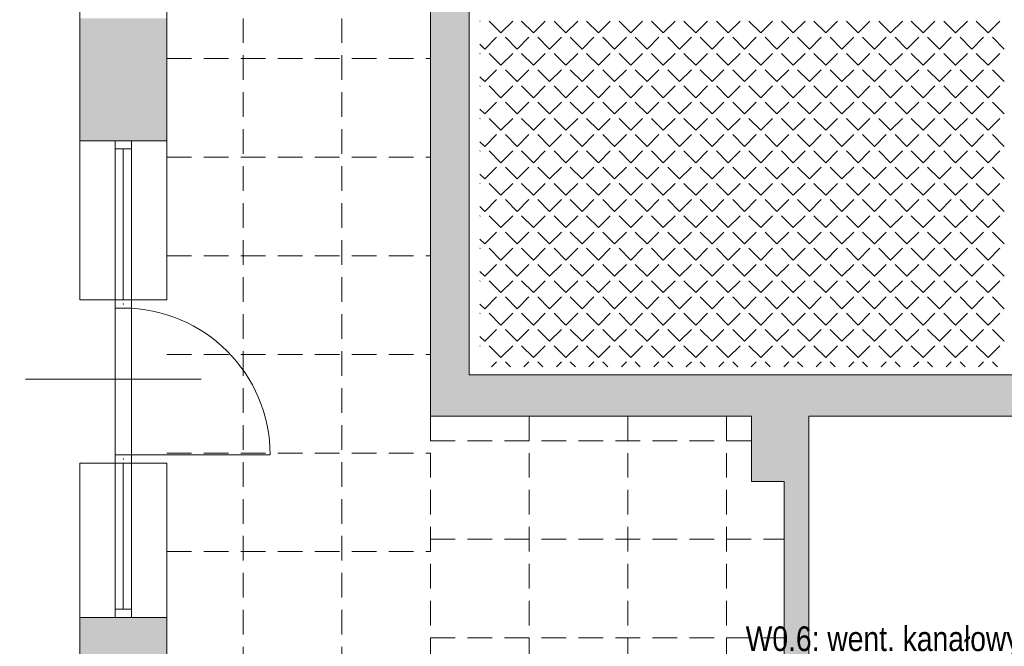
# Model space of a CAD drawing. Header units: millimetres. Extents: x -23540 to 53212, y -37964 to 41185.
# Tile 187 of 203: x 17657 to 18256, y -31245 to -30863. Entities that reach past the tile are written whole.
import ezdxf

# ---------------------------------------------------------------- set-up
doc = ezdxf.new("R2010")
doc.units = ezdxf.units.MM
doc.linetypes.add('DASHEDX2', pattern=[1.5, 1, -0.5])
doc.layers.get('0').update_dxf_attribs({"lineweight": 18})
for name, color, linetype, lineweight in [('mm_went_opis', 7, 'Continuous', 15), ('PG_PRZERYWANE_ŚREDNIE', 1, 'DASHEDX2', 18), ('PG_ŚCIANY_DZIAŁOWE', 3, 'Continuous', 18), ('Przemek_okna', 7, 'Continuous', 18)]:
    doc.layers.add(name, color=color, linetype=linetype, lineweight=lineweight)
doc.styles.get("Standard").update_dxf_attribs({"font": 'arial.ttf'})

msp = doc.modelspace()

# ---------------------------------------------------------------- hatches: boundary and pattern name
at = {"layer": 'PG_ŚCIANY_DZIAŁOWE', "true_color": 0x939598, "transparency": 33554610}
h = msp.add_hatch(color=252, dxfattribs=at)
h.dxf.hatch_style = 1
h.paths.add_polyline_path([(17913.61, -30145.22), (17918.61, -30145.22), (17918.61, -30150.72), (17913.61, -30150.72)])
h.paths.add_polyline_path([(17906.86, -30049.72), (17930.36, -30049.72), (17930.36, -29716.72), (17970.36, -29716.72), (17970.36, -29702.72), (18010.86, -29702.72), (18010.86, -29645.46), (17957.86, -29645.46), (17957.86, -29516.46), (17906.86, -29516.46)])
h.paths.add_polyline_path([(17930.36, -30150.72), (17918.61, -30150.72), (17918.61, -30145.22), (17913.61, -30145.22), (17913.61, -30150.72), (17906.86, -30150.72), (17906.86, -31104.46), (18101.98, -31104.46), (18101.98, -31144.22), (18121.86, -31144.22), (18121.86, -31327.46), (18406.86, -31327.46), (18406.86, -31312.46), (18136.86, -31312.46), (18136.86, -31104.46), (18524.86, -31104.46), (18524.86, -31327.46), (18563.86, -31327.46), (18563.86, -31330.46), (18693.91, -31330.46), (18732.86, -31330.46), (18769.79, -31300.46), (18575.36, -31300.46), (18575.36, -31079.46), (17930.36, -31079.46), (17930.36, -30518.72), (18111.86, -30518.72), (18111.86, -30497.22), (17930.36, -30497.22), (17930.36, -30314.72), (17945.36, -30314.72), (17945.36, -30272.22), (17930.36, -30272.22)])
h = msp.add_hatch(color=252, dxfattribs=at)
h.dxf.hatch_style = 1
h.paths.add_polyline_path([(17746.36, -30862.46), (17693.36, -30862.46), (17693.36, -30936.96), (17746.36, -30936.96)])
h = msp.add_hatch(color=252, dxfattribs=at)
h.dxf.hatch_style = 1
h.paths.add_polyline_path([(17746.36, -31226.96), (17693.36, -31226.96), (17693.36, -31270.46), (17656.86, -31270.46), (17656.86, -31317.46), (17746.36, -31317.46)])

# ---------------------------------------------------------------- linework, layer by layer
at = {"color": 251, "lineweight": 20, "true_color": 0x636466}
for p, q in [((17906.86, -30150.72), (17906.86, -31104.46)), ((17930.36, -31079.46), (17930.36, -30518.72))]:
    msp.add_line(p, q, dxfattribs=at)
at = {"color": 251, "true_color": 0x636466}
for p, q in [((17746.36, -31033.8), (17746.36, -30482.46)), ((17693.36, -31033.8), (17693.36, -30529.46)), ((17746.36, -30936.96), (17693.36, -30936.96)), ((17714.86, -30936.96), (17714.86, -31038.8)), ((17724.86, -30936.96), (17724.86, -31038.94)), ((17724.86, -30941.96), (17714.86, -30941.96)), ((17719.86, -30941.96), (17719.86, -31033.8)), ((17714.86, -31033.8), (17693.36, -31033.8)), ((17714.86, -31033.8), (17724.86, -31033.8)), ((17724.86, -31033.8), (17746.36, -31033.8)), ((17714.86, -31038.8), (17724.86, -31038.8)), ((17714.86, -31038.8), (17714.86, -31128.13)), ((17724.86, -31038.8), (17724.86, -31128.13)), ((17714.86, -31128.13), (17714.86, -31226.96)), ((17714.86, -31128.13), (17724.86, -31128.13)), ((17719.86, -31128.13), (17809.19, -31128.13)), ((17724.86, -31128.13), (17724.86, -31226.96)), ((17693.36, -31270.46), (17693.36, -31133.13)), ((17714.86, -31133.13), (17693.36, -31133.13)), ((17714.86, -31133.13), (17724.86, -31133.13)), ((17719.86, -31133.13), (17719.86, -31221.96)), ((17724.86, -31133.13), (17746.36, -31133.13)), ((17746.36, -31317.46), (17746.36, -31133.13)), ((17724.86, -31221.96), (17714.86, -31221.96)), ((17746.36, -31226.96), (17693.36, -31226.96))]:
    msp.add_line(p, q, dxfattribs=at)
at = {"color": 251, "linetype": 'Continuous', "lineweight": 20, "true_color": 0x636466}
for p, q in [((17936.87, -30864.27), (17937.05, -30864.09)), ((17949.63, -30871.27), (17942.44, -30864.09)), ((17949.63, -30871.27), (17956.81, -30864.09)), ((17969.38, -30871.27), (17962.2, -30864.09)), ((17969.38, -30871.27), (17976.57, -30864.09)), ((17989.14, -30871.27), (17981.95, -30864.09)), ((17989.14, -30871.27), (17996.32, -30864.09)), ((18008.9, -30871.27), (18001.71, -30864.09)), ((18008.9, -30871.27), (18016.08, -30864.09)), ((18028.65, -30871.27), (18021.47, -30864.09)), ((18028.65, -30871.27), (18035.84, -30864.09)), ((18048.41, -30871.27), (18041.22, -30864.09)), ((18048.41, -30871.27), (18055.59, -30864.09)), ((18068.16, -30871.27), (18060.98, -30864.09)), ((18068.16, -30871.27), (18075.35, -30864.09)), ((18087.92, -30871.27), (18080.74, -30864.09)), ((18087.92, -30871.27), (18095.11, -30864.09)), ((18107.68, -30871.27), (18100.49, -30864.09)), ((18107.68, -30871.27), (18114.86, -30864.09)), ((18127.43, -30871.27), (18120.25, -30864.09)), ((18127.43, -30871.27), (18134.62, -30864.09)), ((18147.19, -30871.27), (18140.01, -30864.09)), ((18147.19, -30871.27), (18154.38, -30864.09)), ((18166.95, -30871.27), (18159.76, -30864.09)), ((18166.95, -30871.27), (18174.13, -30864.09)), ((18186.7, -30871.27), (18179.52, -30864.09)), ((18186.7, -30871.27), (18193.89, -30864.09)), ((18206.46, -30871.27), (18199.28, -30864.09)), ((18206.46, -30871.27), (18213.65, -30864.09)), ((18226.22, -30871.27), (18219.03, -30864.09)), ((18226.22, -30871.27), (18233.4, -30864.09)), ((18245.97, -30871.27), (18238.79, -30864.09)), ((18245.97, -30871.27), (18253.16, -30864.09)), ((17939.75, -30881.15), (17936.87, -30878.27)), ((17939.75, -30881.15), (17946.93, -30873.96)), ((17959.5, -30881.15), (17952.32, -30873.96)), ((17959.5, -30881.15), (17966.69, -30873.96)), ((17979.26, -30881.15), (17972.08, -30873.96)), ((17979.26, -30881.15), (17986.44, -30873.96)), ((17999.02, -30881.15), (17991.83, -30873.96)), ((17999.02, -30881.15), (18006.2, -30873.96)), ((18018.77, -30881.15), (18011.59, -30873.96)), ((18018.77, -30881.15), (18025.96, -30873.96)), ((18038.53, -30881.15), (18031.35, -30873.96)), ((18038.53, -30881.15), (18045.71, -30873.96)), ((18058.29, -30881.15), (18051.1, -30873.96)), ((18058.29, -30881.15), (18065.47, -30873.96)), ((18078.04, -30881.15), (18070.86, -30873.96)), ((18078.04, -30881.15), (18085.23, -30873.96)), ((18097.8, -30881.15), (18090.62, -30873.96)), ((18097.8, -30881.15), (18104.98, -30873.96)), ((18117.56, -30881.15), (18110.37, -30873.96)), ((18117.56, -30881.15), (18124.74, -30873.96)), ((18137.31, -30881.15), (18130.13, -30873.96)), ((18137.31, -30881.15), (18144.5, -30873.96)), ((18157.07, -30881.15), (18149.89, -30873.96)), ((18157.07, -30881.15), (18164.25, -30873.96)), ((18176.83, -30881.15), (18169.64, -30873.96)), ((18176.83, -30881.15), (18184.01, -30873.96)), ((18196.58, -30881.15), (18189.4, -30873.96)), ((18196.58, -30881.15), (18203.77, -30873.96)), ((18216.34, -30881.15), (18209.15, -30873.96)), ((18216.34, -30881.15), (18223.52, -30873.96)), ((18236.1, -30881.15), (18228.91, -30873.96)), ((18236.1, -30881.15), (18243.28, -30873.96)), ((18255.85, -30881.15), (18248.67, -30873.96)), ((17936.87, -30884.03), (17937.05, -30883.84)), ((17949.63, -30891.03), (17942.44, -30883.84)), ((17949.63, -30891.03), (17956.81, -30883.84)), ((17969.38, -30891.03), (17962.2, -30883.84)), ((17969.38, -30891.03), (17976.57, -30883.84)), ((17989.14, -30891.03), (17981.95, -30883.84)), ((17989.14, -30891.03), (17996.32, -30883.84)), ((18008.9, -30891.03), (18001.71, -30883.84)), ((18008.9, -30891.03), (18016.08, -30883.84)), ((18028.65, -30891.03), (18021.47, -30883.84)), ((18028.65, -30891.03), (18035.84, -30883.84)), ((18048.41, -30891.03), (18041.22, -30883.84)), ((18048.41, -30891.03), (18055.59, -30883.84)), ((18068.16, -30891.03), (18060.98, -30883.84)), ((18068.16, -30891.03), (18075.35, -30883.84)), ((18087.92, -30891.03), (18080.74, -30883.84)), ((18087.92, -30891.03), (18095.11, -30883.84)), ((18107.68, -30891.03), (18100.49, -30883.84)), ((18107.68, -30891.03), (18114.86, -30883.84)), ((18127.43, -30891.03), (18120.25, -30883.84)), ((18127.43, -30891.03), (18134.62, -30883.84)), ((18147.19, -30891.03), (18140.01, -30883.84)), ((18147.19, -30891.03), (18154.38, -30883.84)), ((18166.95, -30891.03), (18159.76, -30883.84)), ((18166.95, -30891.03), (18174.13, -30883.84)), ((18186.7, -30891.03), (18179.52, -30883.84)), ((18186.7, -30891.03), (18193.89, -30883.84)), ((18206.46, -30891.03), (18199.28, -30883.84)), ((18206.46, -30891.03), (18213.65, -30883.84)), ((18226.22, -30891.03), (18219.03, -30883.84)), ((18226.22, -30891.03), (18233.4, -30883.84)), ((18245.97, -30891.03), (18238.79, -30883.84)), ((18245.97, -30891.03), (18253.16, -30883.84)), ((17939.75, -30900.9), (17946.93, -30893.72)), ((17959.5, -30900.9), (17952.32, -30893.72)), ((17959.5, -30900.9), (17966.69, -30893.72)), ((17979.26, -30900.9), (17972.08, -30893.72)), ((17979.26, -30900.9), (17986.44, -30893.72)), ((17999.02, -30900.9), (17991.83, -30893.72)), ((17999.02, -30900.9), (18006.2, -30893.72)), ((18018.77, -30900.9), (18011.59, -30893.72)), ((18018.77, -30900.9), (18025.96, -30893.72)), ((18038.53, -30900.9), (18031.35, -30893.72)), ((18038.53, -30900.9), (18045.71, -30893.72)), ((18058.29, -30900.9), (18051.1, -30893.72)), ((18058.29, -30900.9), (18065.47, -30893.72)), ((18078.04, -30900.9), (18070.86, -30893.72)), ((18078.04, -30900.9), (18085.23, -30893.72)), ((18097.8, -30900.9), (18090.62, -30893.72)), ((18097.8, -30900.9), (18104.98, -30893.72)), ((18117.56, -30900.9), (18110.37, -30893.72)), ((18117.56, -30900.9), (18124.74, -30893.72)), ((18137.31, -30900.9), (18130.13, -30893.72)), ((18137.31, -30900.9), (18144.5, -30893.72)), ((18157.07, -30900.9), (18149.89, -30893.72)), ((18157.07, -30900.9), (18164.25, -30893.72)), ((18176.83, -30900.9), (18169.64, -30893.72)), ((18176.83, -30900.9), (18184.01, -30893.72)), ((18196.58, -30900.9), (18189.4, -30893.72)), ((18196.58, -30900.9), (18203.77, -30893.72)), ((18216.34, -30900.9), (18209.15, -30893.72)), ((18216.34, -30900.9), (18223.52, -30893.72)), ((18236.1, -30900.9), (18228.91, -30893.72)), ((18236.1, -30900.9), (18243.28, -30893.72)), ((18255.85, -30900.9), (18248.67, -30893.72)), ((17939.75, -30900.9), (17936.87, -30898.02)), ((17936.87, -30903.79), (17937.05, -30903.6)), ((17949.63, -30910.78), (17942.44, -30903.6)), ((17949.63, -30910.78), (17956.81, -30903.6)), ((17969.38, -30910.78), (17962.2, -30903.6)), ((17969.38, -30910.78), (17976.57, -30903.6)), ((17989.14, -30910.78), (17981.95, -30903.6)), ((17989.14, -30910.78), (17996.32, -30903.6)), ((18008.9, -30910.78), (18001.71, -30903.6)), ((18008.9, -30910.78), (18016.08, -30903.6)), ((18028.65, -30910.78), (18021.47, -30903.6)), ((18028.65, -30910.78), (18035.84, -30903.6)), ((18048.41, -30910.78), (18041.22, -30903.6)), ((18048.41, -30910.78), (18055.59, -30903.6)), ((18068.16, -30910.78), (18060.98, -30903.6)), ((18068.16, -30910.78), (18075.35, -30903.6)), ((18087.92, -30910.78), (18080.74, -30903.6)), ((18087.92, -30910.78), (18095.11, -30903.6)), ((18107.68, -30910.78), (18100.49, -30903.6)), ((18107.68, -30910.78), (18114.86, -30903.6)), ((18127.43, -30910.78), (18120.25, -30903.6)), ((18127.43, -30910.78), (18134.62, -30903.6)), ((18147.19, -30910.78), (18140.01, -30903.6)), ((18147.19, -30910.78), (18154.38, -30903.6)), ((18166.95, -30910.78), (18159.76, -30903.6)), ((18166.95, -30910.78), (18174.13, -30903.6)), ((18186.7, -30910.78), (18179.52, -30903.6)), ((18186.7, -30910.78), (18193.89, -30903.6)), ((18206.46, -30910.78), (18199.28, -30903.6)), ((18206.46, -30910.78), (18213.65, -30903.6)), ((18226.22, -30910.78), (18219.03, -30903.6)), ((18226.22, -30910.78), (18233.4, -30903.6)), ((18245.97, -30910.78), (18238.79, -30903.6)), ((18245.97, -30910.78), (18253.16, -30903.6)), ((17939.75, -30920.66), (17946.93, -30913.48)), ((17959.5, -30920.66), (17952.32, -30913.48)), ((17959.5, -30920.66), (17966.69, -30913.48)), ((17979.26, -30920.66), (17972.08, -30913.48)), ((17979.26, -30920.66), (17986.44, -30913.48)), ((17999.02, -30920.66), (17991.83, -30913.48)), ((17999.02, -30920.66), (18006.2, -30913.48)), ((18018.77, -30920.66), (18011.59, -30913.48)), ((18018.77, -30920.66), (18025.96, -30913.48)), ((18038.53, -30920.66), (18031.35, -30913.48)), ((18038.53, -30920.66), (18045.71, -30913.48)), ((18058.29, -30920.66), (18051.1, -30913.48)), ((18058.29, -30920.66), (18065.47, -30913.48)), ((18078.04, -30920.66), (18070.86, -30913.48)), ((18078.04, -30920.66), (18085.23, -30913.48)), ((18097.8, -30920.66), (18090.62, -30913.48)), ((18097.8, -30920.66), (18104.98, -30913.48)), ((18117.56, -30920.66), (18110.37, -30913.48)), ((18117.56, -30920.66), (18124.74, -30913.48)), ((18137.31, -30920.66), (18130.13, -30913.48)), ((18137.31, -30920.66), (18144.5, -30913.48)), ((18157.07, -30920.66), (18149.89, -30913.48)), ((18157.07, -30920.66), (18164.25, -30913.48)), ((18176.83, -30920.66), (18169.64, -30913.48)), ((18176.83, -30920.66), (18184.01, -30913.48)), ((18196.58, -30920.66), (18189.4, -30913.48)), ((18196.58, -30920.66), (18203.77, -30913.48)), ((18216.34, -30920.66), (18209.15, -30913.48)), ((18216.34, -30920.66), (18223.52, -30913.48)), ((18236.1, -30920.66), (18228.91, -30913.48)), ((18236.1, -30920.66), (18243.28, -30913.48)), ((18255.85, -30920.66), (18248.67, -30913.48)), ((17939.75, -30920.66), (17936.87, -30917.78)), ((17936.87, -30923.54), (17937.05, -30923.36)), ((17949.63, -30930.54), (17942.44, -30923.36)), ((17949.63, -30930.54), (17956.81, -30923.36)), ((17969.38, -30930.54), (17962.2, -30923.36)), ((17969.38, -30930.54), (17976.57, -30923.36)), ((17989.14, -30930.54), (17981.95, -30923.36)), ((17989.14, -30930.54), (17996.32, -30923.36)), ((18008.9, -30930.54), (18001.71, -30923.36)), ((18008.9, -30930.54), (18016.08, -30923.36)), ((18028.65, -30930.54), (18021.47, -30923.36)), ((18028.65, -30930.54), (18035.84, -30923.36)), ((18048.41, -30930.54), (18041.22, -30923.36)), ((18048.41, -30930.54), (18055.59, -30923.36)), ((18068.16, -30930.54), (18060.98, -30923.36)), ((18068.16, -30930.54), (18075.35, -30923.36)), ((18087.92, -30930.54), (18080.74, -30923.36)), ((18087.92, -30930.54), (18095.11, -30923.36)), ((18107.68, -30930.54), (18100.49, -30923.36)), ((18107.68, -30930.54), (18114.86, -30923.36)), ((18127.43, -30930.54), (18120.25, -30923.36)), ((18127.43, -30930.54), (18134.62, -30923.36)), ((18147.19, -30930.54), (18140.01, -30923.36)), ((18147.19, -30930.54), (18154.38, -30923.36)), ((18166.95, -30930.54), (18159.76, -30923.36)), ((18166.95, -30930.54), (18174.13, -30923.36)), ((18186.7, -30930.54), (18179.52, -30923.36)), ((18186.7, -30930.54), (18193.89, -30923.36)), ((18206.46, -30930.54), (18199.28, -30923.36)), ((18206.46, -30930.54), (18213.65, -30923.36)), ((18226.22, -30930.54), (18219.03, -30923.36)), ((18226.22, -30930.54), (18233.4, -30923.36)), ((18245.97, -30930.54), (18238.79, -30923.36)), ((18245.97, -30930.54), (18253.16, -30923.36)), ((17939.75, -30940.42), (17936.87, -30937.54)), ((17939.75, -30940.42), (17946.93, -30933.23)), ((17959.5, -30940.42), (17952.32, -30933.23)), ((17959.5, -30940.42), (17966.69, -30933.23)), ((17979.26, -30940.42), (17972.08, -30933.23)), ((17979.26, -30940.42), (17986.44, -30933.23)), ((17999.02, -30940.42), (17991.83, -30933.23)), ((17999.02, -30940.42), (18006.2, -30933.23)), ((18018.77, -30940.42), (18011.59, -30933.23)), ((18018.77, -30940.42), (18025.96, -30933.23)), ((18038.53, -30940.42), (18031.35, -30933.23)), ((18038.53, -30940.42), (18045.71, -30933.23)), ((18058.29, -30940.42), (18051.1, -30933.23)), ((18058.29, -30940.42), (18065.47, -30933.23)), ((18078.04, -30940.42), (18070.86, -30933.23)), ((18078.04, -30940.42), (18085.23, -30933.23)), ((18097.8, -30940.42), (18090.62, -30933.23)), ((18097.8, -30940.42), (18104.98, -30933.23)), ((18117.56, -30940.42), (18110.37, -30933.23)), ((18117.56, -30940.42), (18124.74, -30933.23)), ((18137.31, -30940.42), (18130.13, -30933.23)), ((18137.31, -30940.42), (18144.5, -30933.23)), ((18157.07, -30940.42), (18149.89, -30933.23)), ((18157.07, -30940.42), (18164.25, -30933.23)), ((18176.83, -30940.42), (18169.64, -30933.23)), ((18176.83, -30940.42), (18184.01, -30933.23)), ((18196.58, -30940.42), (18189.4, -30933.23)), ((18196.58, -30940.42), (18203.77, -30933.23)), ((18216.34, -30940.42), (18209.15, -30933.23)), ((18216.34, -30940.42), (18223.52, -30933.23)), ((18236.1, -30940.42), (18228.91, -30933.23)), ((18236.1, -30940.42), (18243.28, -30933.23)), ((18255.85, -30940.42), (18248.67, -30933.23)), ((17936.87, -30943.3), (17937.05, -30943.11)), ((17949.63, -30950.3), (17942.44, -30943.11)), ((17949.63, -30950.3), (17956.81, -30943.11)), ((17969.38, -30950.3), (17962.2, -30943.11)), ((17969.38, -30950.3), (17976.57, -30943.11)), ((17989.14, -30950.3), (17981.95, -30943.11)), ((17989.14, -30950.3), (17996.32, -30943.11)), ((18008.9, -30950.3), (18001.71, -30943.11)), ((18008.9, -30950.3), (18016.08, -30943.11)), ((18028.65, -30950.3), (18021.47, -30943.11)), ((18028.65, -30950.3), (18035.84, -30943.11)), ((18048.41, -30950.3), (18041.22, -30943.11)), ((18048.41, -30950.3), (18055.59, -30943.11)), ((18068.16, -30950.3), (18060.98, -30943.11)), ((18068.16, -30950.3), (18075.35, -30943.11)), ((18087.92, -30950.3), (18080.74, -30943.11)), ((18087.92, -30950.3), (18095.11, -30943.11)), ((18107.68, -30950.3), (18100.49, -30943.11)), ((18107.68, -30950.3), (18114.86, -30943.11)), ((18127.43, -30950.3), (18120.25, -30943.11)), ((18127.43, -30950.3), (18134.62, -30943.11)), ((18147.19, -30950.3), (18140.01, -30943.11)), ((18147.19, -30950.3), (18154.38, -30943.11)), ((18166.95, -30950.3), (18159.76, -30943.11)), ((18166.95, -30950.3), (18174.13, -30943.11)), ((18186.7, -30950.3), (18179.52, -30943.11)), ((18186.7, -30950.3), (18193.89, -30943.11)), ((18206.46, -30950.3), (18199.28, -30943.11)), ((18206.46, -30950.3), (18213.65, -30943.11)), ((18226.22, -30950.3), (18219.03, -30943.11)), ((18226.22, -30950.3), (18233.4, -30943.11)), ((18245.97, -30950.3), (18238.79, -30943.11)), ((18245.97, -30950.3), (18253.16, -30943.11)), ((17939.75, -30960.17), (17946.93, -30952.99)), ((17959.5, -30960.17), (17952.32, -30952.99)), ((17959.5, -30960.17), (17966.69, -30952.99)), ((17979.26, -30960.17), (17972.08, -30952.99)), ((17979.26, -30960.17), (17986.44, -30952.99)), ((17999.02, -30960.17), (17991.83, -30952.99)), ((17999.02, -30960.17), (18006.2, -30952.99)), ((18018.77, -30960.17), (18011.59, -30952.99)), ((18018.77, -30960.17), (18025.96, -30952.99)), ((18038.53, -30960.17), (18031.35, -30952.99)), ((18038.53, -30960.17), (18045.71, -30952.99)), ((18058.29, -30960.17), (18051.1, -30952.99)), ((18058.29, -30960.17), (18065.47, -30952.99)), ((18078.04, -30960.17), (18070.86, -30952.99)), ((18078.04, -30960.17), (18085.23, -30952.99)), ((18097.8, -30960.17), (18090.62, -30952.99)), ((18097.8, -30960.17), (18104.98, -30952.99)), ((18117.56, -30960.17), (18110.37, -30952.99)), ((18117.56, -30960.17), (18124.74, -30952.99)), ((18137.31, -30960.17), (18130.13, -30952.99)), ((18137.31, -30960.17), (18144.5, -30952.99)), ((18157.07, -30960.17), (18149.89, -30952.99)), ((18157.07, -30960.17), (18164.25, -30952.99)), ((18176.83, -30960.17), (18169.64, -30952.99)), ((18176.83, -30960.17), (18184.01, -30952.99)), ((18196.58, -30960.17), (18189.4, -30952.99)), ((18196.58, -30960.17), (18203.77, -30952.99)), ((18216.34, -30960.17), (18209.15, -30952.99)), ((18216.34, -30960.17), (18223.52, -30952.99)), ((18236.1, -30960.17), (18228.91, -30952.99)), ((18236.1, -30960.17), (18243.28, -30952.99)), ((18255.85, -30960.17), (18248.67, -30952.99)), ((17939.75, -30960.17), (17936.87, -30957.29)), ((17936.87, -30963.05), (17937.05, -30962.87)), ((17949.63, -30970.05), (17942.44, -30962.87)), ((17949.63, -30970.05), (17956.81, -30962.87)), ((17969.38, -30970.05), (17962.2, -30962.87)), ((17969.38, -30970.05), (17976.57, -30962.87)), ((17989.14, -30970.05), (17981.95, -30962.87)), ((17989.14, -30970.05), (17996.32, -30962.87)), ((18008.9, -30970.05), (18001.71, -30962.87)), ((18008.9, -30970.05), (18016.08, -30962.87)), ((18028.65, -30970.05), (18021.47, -30962.87)), ((18028.65, -30970.05), (18035.84, -30962.87)), ((18048.41, -30970.05), (18041.22, -30962.87)), ((18048.41, -30970.05), (18055.59, -30962.87)), ((18068.16, -30970.05), (18060.98, -30962.87)), ((18068.16, -30970.05), (18075.35, -30962.87)), ((18087.92, -30970.05), (18080.74, -30962.87)), ((18087.92, -30970.05), (18095.11, -30962.87)), ((18107.68, -30970.05), (18100.49, -30962.87)), ((18107.68, -30970.05), (18114.86, -30962.87)), ((18127.43, -30970.05), (18120.25, -30962.87)), ((18127.43, -30970.05), (18134.62, -30962.87)), ((18147.19, -30970.05), (18140.01, -30962.87)), ((18147.19, -30970.05), (18154.38, -30962.87)), ((18166.95, -30970.05), (18159.76, -30962.87)), ((18166.95, -30970.05), (18174.13, -30962.87)), ((18186.7, -30970.05), (18179.52, -30962.87)), ((18186.7, -30970.05), (18193.89, -30962.87)), ((18206.46, -30970.05), (18199.28, -30962.87)), ((18206.46, -30970.05), (18213.65, -30962.87)), ((18226.22, -30970.05), (18219.03, -30962.87)), ((18226.22, -30970.05), (18233.4, -30962.87)), ((18245.97, -30970.05), (18238.79, -30962.87)), ((18245.97, -30970.05), (18253.16, -30962.87)), ((17939.75, -30979.93), (17946.93, -30972.75)), ((17959.5, -30979.93), (17952.32, -30972.75)), ((17959.5, -30979.93), (17966.69, -30972.75)), ((17979.26, -30979.93), (17972.08, -30972.75)), ((17979.26, -30979.93), (17986.44, -30972.75)), ((17999.02, -30979.93), (17991.83, -30972.75)), ((17999.02, -30979.93), (18006.2, -30972.75)), ((18018.77, -30979.93), (18011.59, -30972.75)), ((18018.77, -30979.93), (18025.96, -30972.75)), ((18038.53, -30979.93), (18031.35, -30972.75)), ((18038.53, -30979.93), (18045.71, -30972.75)), ((18058.29, -30979.93), (18051.1, -30972.75)), ((18058.29, -30979.93), (18065.47, -30972.75)), ((18078.04, -30979.93), (18070.86, -30972.75)), ((18078.04, -30979.93), (18085.23, -30972.75)), ((18097.8, -30979.93), (18090.62, -30972.75)), ((18097.8, -30979.93), (18104.98, -30972.75)), ((18117.56, -30979.93), (18110.37, -30972.75)), ((18117.56, -30979.93), (18124.74, -30972.75)), ((18137.31, -30979.93), (18130.13, -30972.75)), ((18137.31, -30979.93), (18144.5, -30972.75)), ((18157.07, -30979.93), (18149.89, -30972.75)), ((18157.07, -30979.93), (18164.25, -30972.75)), ((18176.83, -30979.93), (18169.64, -30972.75)), ((18176.83, -30979.93), (18184.01, -30972.75)), ((18196.58, -30979.93), (18189.4, -30972.75)), ((18196.58, -30979.93), (18203.77, -30972.75)), ((18216.34, -30979.93), (18209.15, -30972.75)), ((18216.34, -30979.93), (18223.52, -30972.75)), ((18236.1, -30979.93), (18228.91, -30972.75)), ((18236.1, -30979.93), (18243.28, -30972.75)), ((18255.85, -30979.93), (18248.67, -30972.75)), ((17939.75, -30979.93), (17936.87, -30977.05)), ((17936.87, -30982.81), (17937.05, -30982.62)), ((17949.63, -30989.81), (17942.44, -30982.62)), ((17949.63, -30989.81), (17956.81, -30982.62)), ((17969.38, -30989.81), (17962.2, -30982.62)), ((17969.38, -30989.81), (17976.57, -30982.62)), ((17989.14, -30989.81), (17981.95, -30982.62)), ((17989.14, -30989.81), (17996.32, -30982.62)), ((18008.9, -30989.81), (18001.71, -30982.62)), ((18008.9, -30989.81), (18016.08, -30982.62)), ((18028.65, -30989.81), (18021.47, -30982.62)), ((18028.65, -30989.81), (18035.84, -30982.62)), ((18048.41, -30989.81), (18041.22, -30982.62)), ((18048.41, -30989.81), (18055.59, -30982.62)), ((18068.16, -30989.81), (18060.98, -30982.62)), ((18068.16, -30989.81), (18075.35, -30982.62)), ((18087.92, -30989.81), (18080.74, -30982.62)), ((18087.92, -30989.81), (18095.11, -30982.62)), ((18107.68, -30989.81), (18100.49, -30982.62)), ((18107.68, -30989.81), (18114.86, -30982.62)), ((18127.43, -30989.81), (18120.25, -30982.62)), ((18127.43, -30989.81), (18134.62, -30982.62)), ((18147.19, -30989.81), (18140.01, -30982.62)), ((18147.19, -30989.81), (18154.38, -30982.62)), ((18166.95, -30989.81), (18159.76, -30982.62)), ((18166.95, -30989.81), (18174.13, -30982.62)), ((18186.7, -30989.81), (18179.52, -30982.62)), ((18186.7, -30989.81), (18193.89, -30982.62)), ((18206.46, -30989.81), (18199.28, -30982.62)), ((18206.46, -30989.81), (18213.65, -30982.62)), ((18226.22, -30989.81), (18219.03, -30982.62)), ((18226.22, -30989.81), (18233.4, -30982.62)), ((18245.97, -30989.81), (18238.79, -30982.62)), ((18245.97, -30989.81), (18253.16, -30982.62)), ((17939.75, -30999.69), (17936.87, -30996.81)), ((17939.75, -30999.69), (17946.93, -30992.5)), ((17959.5, -30999.69), (17952.32, -30992.5)), ((17959.5, -30999.69), (17966.69, -30992.5)), ((17979.26, -30999.69), (17972.08, -30992.5)), ((17979.26, -30999.69), (17986.44, -30992.5)), ((17999.02, -30999.69), (17991.83, -30992.5)), ((17999.02, -30999.69), (18006.2, -30992.5)), ((18018.77, -30999.69), (18011.59, -30992.5)), ((18018.77, -30999.69), (18025.96, -30992.5)), ((18038.53, -30999.69), (18031.35, -30992.5)), ((18038.53, -30999.69), (18045.71, -30992.5)), ((18058.29, -30999.69), (18051.1, -30992.5)), ((18058.29, -30999.69), (18065.47, -30992.5)), ((18078.04, -30999.69), (18070.86, -30992.5)), ((18078.04, -30999.69), (18085.23, -30992.5)), ((18097.8, -30999.69), (18090.62, -30992.5)), ((18097.8, -30999.69), (18104.98, -30992.5)), ((18117.56, -30999.69), (18110.37, -30992.5)), ((18117.56, -30999.69), (18124.74, -30992.5)), ((18137.31, -30999.69), (18130.13, -30992.5)), ((18137.31, -30999.69), (18144.5, -30992.5)), ((18157.07, -30999.69), (18149.89, -30992.5)), ((18157.07, -30999.69), (18164.25, -30992.5)), ((18176.83, -30999.69), (18169.64, -30992.5)), ((18176.83, -30999.69), (18184.01, -30992.5)), ((18196.58, -30999.69), (18189.4, -30992.5)), ((18196.58, -30999.69), (18203.77, -30992.5)), ((18216.34, -30999.69), (18209.15, -30992.5)), ((18216.34, -30999.69), (18223.52, -30992.5)), ((18236.1, -30999.69), (18228.91, -30992.5)), ((18236.1, -30999.69), (18243.28, -30992.5)), ((18255.85, -30999.69), (18248.67, -30992.5)), ((17936.87, -31002.57), (17937.05, -31002.38)), ((17949.63, -31009.57), (17942.44, -31002.38)), ((17949.63, -31009.57), (17956.81, -31002.38)), ((17969.38, -31009.57), (17962.2, -31002.38)), ((17969.38, -31009.57), (17976.57, -31002.38)), ((17989.14, -31009.57), (17981.95, -31002.38)), ((17989.14, -31009.57), (17996.32, -31002.38)), ((18008.9, -31009.57), (18001.71, -31002.38)), ((18008.9, -31009.57), (18016.08, -31002.38)), ((18028.65, -31009.57), (18021.47, -31002.38)), ((18028.65, -31009.57), (18035.84, -31002.38)), ((18048.41, -31009.57), (18041.22, -31002.38)), ((18048.41, -31009.57), (18055.59, -31002.38)), ((18068.16, -31009.57), (18060.98, -31002.38)), ((18068.16, -31009.57), (18075.35, -31002.38)), ((18087.92, -31009.57), (18080.74, -31002.38)), ((18087.92, -31009.57), (18095.11, -31002.38)), ((18107.68, -31009.57), (18100.49, -31002.38)), ((18107.68, -31009.57), (18114.86, -31002.38)), ((18127.43, -31009.57), (18120.25, -31002.38)), ((18127.43, -31009.57), (18134.62, -31002.38)), ((18147.19, -31009.57), (18140.01, -31002.38)), ((18147.19, -31009.57), (18154.38, -31002.38)), ((18166.95, -31009.57), (18159.76, -31002.38)), ((18166.95, -31009.57), (18174.13, -31002.38)), ((18186.7, -31009.57), (18179.52, -31002.38)), ((18186.7, -31009.57), (18193.89, -31002.38)), ((18206.46, -31009.57), (18199.28, -31002.38)), ((18206.46, -31009.57), (18213.65, -31002.38)), ((18226.22, -31009.57), (18219.03, -31002.38)), ((18226.22, -31009.57), (18233.4, -31002.38)), ((18245.97, -31009.57), (18238.79, -31002.38)), ((18245.97, -31009.57), (18253.16, -31002.38)), ((17939.75, -31019.44), (17946.93, -31012.26)), ((17959.5, -31019.44), (17952.32, -31012.26)), ((17959.5, -31019.44), (17966.69, -31012.26)), ((17979.26, -31019.44), (17972.08, -31012.26)), ((17979.26, -31019.44), (17986.44, -31012.26)), ((17999.02, -31019.44), (17991.83, -31012.26)), ((17999.02, -31019.44), (18006.2, -31012.26)), ((18018.77, -31019.44), (18011.59, -31012.26)), ((18018.77, -31019.44), (18025.96, -31012.26)), ((18038.53, -31019.44), (18031.35, -31012.26)), ((18038.53, -31019.44), (18045.71, -31012.26)), ((18058.29, -31019.44), (18051.1, -31012.26)), ((18058.29, -31019.44), (18065.47, -31012.26)), ((18078.04, -31019.44), (18070.86, -31012.26)), ((18078.04, -31019.44), (18085.23, -31012.26)), ((18097.8, -31019.44), (18090.62, -31012.26)), ((18097.8, -31019.44), (18104.98, -31012.26)), ((18117.56, -31019.44), (18110.37, -31012.26)), ((18117.56, -31019.44), (18124.74, -31012.26)), ((18137.31, -31019.44), (18130.13, -31012.26)), ((18137.31, -31019.44), (18144.5, -31012.26)), ((18157.07, -31019.44), (18149.89, -31012.26)), ((18157.07, -31019.44), (18164.25, -31012.26)), ((18176.83, -31019.44), (18169.64, -31012.26)), ((18176.83, -31019.44), (18184.01, -31012.26)), ((18196.58, -31019.44), (18189.4, -31012.26)), ((18196.58, -31019.44), (18203.77, -31012.26)), ((18216.34, -31019.44), (18209.15, -31012.26)), ((18216.34, -31019.44), (18223.52, -31012.26)), ((18236.1, -31019.44), (18228.91, -31012.26)), ((18236.1, -31019.44), (18243.28, -31012.26)), ((18255.85, -31019.44), (18248.67, -31012.26)), ((17939.75, -31019.44), (17936.87, -31016.56)), ((17936.87, -31022.32), (17937.05, -31022.14)), ((17949.63, -31029.32), (17942.44, -31022.14)), ((17949.63, -31029.32), (17956.81, -31022.14)), ((17969.38, -31029.32), (17962.2, -31022.14)), ((17969.38, -31029.32), (17976.57, -31022.14)), ((17989.14, -31029.32), (17981.95, -31022.14)), ((17989.14, -31029.32), (17996.32, -31022.14)), ((18008.9, -31029.32), (18001.71, -31022.14)), ((18008.9, -31029.32), (18016.08, -31022.14)), ((18028.65, -31029.32), (18021.47, -31022.14)), ((18028.65, -31029.32), (18035.84, -31022.14)), ((18048.41, -31029.32), (18041.22, -31022.14)), ((18048.41, -31029.32), (18055.59, -31022.14)), ((18068.16, -31029.32), (18060.98, -31022.14)), ((18068.16, -31029.32), (18075.35, -31022.14)), ((18087.92, -31029.32), (18080.74, -31022.14)), ((18087.92, -31029.32), (18095.11, -31022.14)), ((18107.68, -31029.32), (18100.49, -31022.14)), ((18107.68, -31029.32), (18114.86, -31022.14)), ((18127.43, -31029.32), (18120.25, -31022.14)), ((18127.43, -31029.32), (18134.62, -31022.14)), ((18147.19, -31029.32), (18140.01, -31022.14)), ((18147.19, -31029.32), (18154.38, -31022.14)), ((18166.95, -31029.32), (18159.76, -31022.14)), ((18166.95, -31029.32), (18174.13, -31022.14)), ((18186.7, -31029.32), (18179.52, -31022.14)), ((18186.7, -31029.32), (18193.89, -31022.14)), ((18206.46, -31029.32), (18199.28, -31022.14)), ((18206.46, -31029.32), (18213.65, -31022.14)), ((18226.22, -31029.32), (18219.03, -31022.14)), ((18226.22, -31029.32), (18233.4, -31022.14)), ((18245.97, -31029.32), (18238.79, -31022.14)), ((18245.97, -31029.32), (18253.16, -31022.14)), ((17939.75, -31039.2), (17946.93, -31032.02)), ((17959.5, -31039.2), (17952.32, -31032.02)), ((17959.5, -31039.2), (17966.69, -31032.02)), ((17979.26, -31039.2), (17972.08, -31032.02)), ((17979.26, -31039.2), (17986.44, -31032.02)), ((17999.02, -31039.2), (17991.83, -31032.02)), ((17999.02, -31039.2), (18006.2, -31032.02)), ((18018.77, -31039.2), (18011.59, -31032.02)), ((18018.77, -31039.2), (18025.96, -31032.02)), ((18038.53, -31039.2), (18031.35, -31032.02)), ((18038.53, -31039.2), (18045.71, -31032.02)), ((18058.29, -31039.2), (18051.1, -31032.02)), ((18058.29, -31039.2), (18065.47, -31032.02)), ((18078.04, -31039.2), (18070.86, -31032.02)), ((18078.04, -31039.2), (18085.23, -31032.02)), ((18097.8, -31039.2), (18090.62, -31032.02)), ((18097.8, -31039.2), (18104.98, -31032.02)), ((18117.56, -31039.2), (18110.37, -31032.02)), ((18117.56, -31039.2), (18124.74, -31032.02)), ((18137.31, -31039.2), (18130.13, -31032.02)), ((18137.31, -31039.2), (18144.5, -31032.02)), ((18157.07, -31039.2), (18149.89, -31032.02)), ((18157.07, -31039.2), (18164.25, -31032.02)), ((18176.83, -31039.2), (18169.64, -31032.02)), ((18176.83, -31039.2), (18184.01, -31032.02)), ((18196.58, -31039.2), (18189.4, -31032.02)), ((18196.58, -31039.2), (18203.77, -31032.02)), ((18216.34, -31039.2), (18209.15, -31032.02)), ((18216.34, -31039.2), (18223.52, -31032.02)), ((18236.1, -31039.2), (18228.91, -31032.02)), ((18236.1, -31039.2), (18243.28, -31032.02)), ((18255.85, -31039.2), (18248.67, -31032.02)), ((17939.75, -31039.2), (17936.87, -31036.32)), ((17936.87, -31042.08), (17937.05, -31041.89)), ((17949.63, -31049.08), (17942.44, -31041.89)), ((17949.63, -31049.08), (17956.81, -31041.89)), ((17969.38, -31049.08), (17962.2, -31041.89)), ((17969.38, -31049.08), (17976.57, -31041.89)), ((17989.14, -31049.08), (17981.95, -31041.89)), ((17989.14, -31049.08), (17996.32, -31041.89)), ((18008.9, -31049.08), (18001.71, -31041.89)), ((18008.9, -31049.08), (18016.08, -31041.89)), ((18028.65, -31049.08), (18021.47, -31041.89)), ((18028.65, -31049.08), (18035.84, -31041.89)), ((18048.41, -31049.08), (18041.22, -31041.89)), ((18048.41, -31049.08), (18055.59, -31041.89)), ((18068.16, -31049.08), (18060.98, -31041.89)), ((18068.16, -31049.08), (18075.35, -31041.89)), ((18087.92, -31049.08), (18080.74, -31041.89)), ((18087.92, -31049.08), (18095.11, -31041.89)), ((18107.68, -31049.08), (18100.49, -31041.89)), ((18107.68, -31049.08), (18114.86, -31041.89)), ((18127.43, -31049.08), (18120.25, -31041.89)), ((18127.43, -31049.08), (18134.62, -31041.89)), ((18147.19, -31049.08), (18140.01, -31041.89)), ((18147.19, -31049.08), (18154.38, -31041.89)), ((18166.95, -31049.08), (18159.76, -31041.89)), ((18166.95, -31049.08), (18174.13, -31041.89)), ((18186.7, -31049.08), (18179.52, -31041.89)), ((18186.7, -31049.08), (18193.89, -31041.89)), ((18206.46, -31049.08), (18199.28, -31041.89)), ((18206.46, -31049.08), (18213.65, -31041.89)), ((18226.22, -31049.08), (18219.03, -31041.89)), ((18226.22, -31049.08), (18233.4, -31041.89)), ((18245.97, -31049.08), (18238.79, -31041.89)), ((18245.97, -31049.08), (18253.16, -31041.89)), ((17939.75, -31058.96), (17946.93, -31051.77)), ((17959.5, -31058.96), (17952.32, -31051.77)), ((17959.5, -31058.96), (17966.69, -31051.77)), ((17979.26, -31058.96), (17972.08, -31051.77)), ((17979.26, -31058.96), (17986.44, -31051.77)), ((17999.02, -31058.96), (17991.83, -31051.77)), ((17999.02, -31058.96), (18006.2, -31051.77)), ((18018.77, -31058.96), (18011.59, -31051.77)), ((18018.77, -31058.96), (18025.96, -31051.77)), ((18038.53, -31058.96), (18031.35, -31051.77)), ((18038.53, -31058.96), (18045.71, -31051.77)), ((18058.29, -31058.96), (18051.1, -31051.77)), ((18058.29, -31058.96), (18065.47, -31051.77)), ((18078.04, -31058.96), (18070.86, -31051.77)), ((18078.04, -31058.96), (18085.23, -31051.77)), ((18097.8, -31058.96), (18090.62, -31051.77)), ((18097.8, -31058.96), (18104.98, -31051.77)), ((18117.56, -31058.96), (18110.37, -31051.77)), ((18117.56, -31058.96), (18124.74, -31051.77)), ((18137.31, -31058.96), (18130.13, -31051.77)), ((18137.31, -31058.96), (18144.5, -31051.77)), ((18157.07, -31058.96), (18149.89, -31051.77)), ((18157.07, -31058.96), (18164.25, -31051.77)), ((18176.83, -31058.96), (18169.64, -31051.77)), ((18176.83, -31058.96), (18184.01, -31051.77)), ((18196.58, -31058.96), (18189.4, -31051.77)), ((18196.58, -31058.96), (18203.77, -31051.77)), ((18216.34, -31058.96), (18209.15, -31051.77)), ((18216.34, -31058.96), (18223.52, -31051.77)), ((18236.1, -31058.96), (18228.91, -31051.77)), ((18236.1, -31058.96), (18243.28, -31051.77)), ((18255.85, -31058.96), (18248.67, -31051.77)), ((17939.75, -31058.96), (17936.87, -31056.08)), ((17936.87, -31061.84), (17937.05, -31061.65)), ((17949.63, -31068.84), (17942.44, -31061.65)), ((17949.63, -31068.84), (17956.81, -31061.65)), ((17969.38, -31068.84), (17962.2, -31061.65)), ((17969.38, -31068.84), (17976.57, -31061.65)), ((17989.14, -31068.84), (17981.95, -31061.65)), ((17989.14, -31068.84), (17996.32, -31061.65)), ((18008.9, -31068.84), (18001.71, -31061.65)), ((18008.9, -31068.84), (18016.08, -31061.65)), ((18028.65, -31068.84), (18021.47, -31061.65)), ((18028.65, -31068.84), (18035.84, -31061.65)), ((18048.41, -31068.84), (18041.22, -31061.65)), ((18048.41, -31068.84), (18055.59, -31061.65)), ((18068.16, -31068.84), (18060.98, -31061.65)), ((18068.16, -31068.84), (18075.35, -31061.65)), ((18087.92, -31068.84), (18080.74, -31061.65)), ((18087.92, -31068.84), (18095.11, -31061.65)), ((18107.68, -31068.84), (18100.49, -31061.65)), ((18107.68, -31068.84), (18114.86, -31061.65)), ((18127.43, -31068.84), (18120.25, -31061.65)), ((18127.43, -31068.84), (18134.62, -31061.65)), ((18147.19, -31068.84), (18140.01, -31061.65)), ((18147.19, -31068.84), (18154.38, -31061.65)), ((18166.95, -31068.84), (18159.76, -31061.65)), ((18166.95, -31068.84), (18174.13, -31061.65)), ((18186.7, -31068.84), (18179.52, -31061.65)), ((18186.7, -31068.84), (18193.89, -31061.65)), ((18206.46, -31068.84), (18199.28, -31061.65)), ((18206.46, -31068.84), (18213.65, -31061.65)), ((18226.22, -31068.84), (18219.03, -31061.65)), ((18226.22, -31068.84), (18233.4, -31061.65)), ((18245.97, -31068.84), (18238.79, -31061.65)), ((18245.97, -31068.84), (18253.16, -31061.65)), ((17943.86, -31074.6), (17946.93, -31071.53)), ((17955.39, -31074.6), (17952.32, -31071.53)), ((17963.62, -31074.6), (17966.69, -31071.53)), ((17975.14, -31074.6), (17972.08, -31071.53)), ((17983.38, -31074.6), (17986.44, -31071.53)), ((17994.9, -31074.6), (17991.83, -31071.53)), ((18003.13, -31074.6), (18006.2, -31071.53)), ((18014.66, -31074.6), (18011.59, -31071.53)), ((18022.89, -31074.6), (18025.96, -31071.53)), ((18034.41, -31074.6), (18031.35, -31071.53)), ((18042.65, -31074.6), (18045.71, -31071.53)), ((18054.17, -31074.6), (18051.1, -31071.53)), ((18062.4, -31074.6), (18065.47, -31071.53)), ((18073.93, -31074.6), (18070.86, -31071.53)), ((18082.16, -31074.6), (18085.23, -31071.53)), ((18093.68, -31074.6), (18090.62, -31071.53)), ((18101.92, -31074.6), (18104.98, -31071.53)), ((18113.44, -31074.6), (18110.37, -31071.53)), ((18121.67, -31074.6), (18124.74, -31071.53)), ((18133.2, -31074.6), (18130.13, -31071.53)), ((18141.43, -31074.6), (18144.5, -31071.53)), ((18152.95, -31074.6), (18149.89, -31071.53)), ((18161.19, -31074.6), (18164.25, -31071.53)), ((18172.71, -31074.6), (18169.64, -31071.53)), ((18180.94, -31074.6), (18184.01, -31071.53)), ((18192.47, -31074.6), (18189.4, -31071.53)), ((18200.7, -31074.6), (18203.77, -31071.53)), ((18212.22, -31074.6), (18209.15, -31071.53)), ((18220.46, -31074.6), (18223.52, -31071.53)), ((18231.98, -31074.6), (18228.91, -31071.53)), ((18240.21, -31074.6), (18243.28, -31071.53)), ((18251.73, -31074.6), (18248.67, -31071.53))]:
    msp.add_line(p, q, dxfattribs=at)
at = {"color": 251, "true_color": 0x636466}
msp.add_arc((17719.86, -31128.13), 89.33, 0, 90, dxfattribs=at)
for p in [(17719.86, -31036.3), (17719.86, -31036.3), (17719.86, -31036.3), (17719.86, -31036.3), (17719.86, -31130.63), (17719.86, -31130.63), (17719.86, -31130.63), (17719.86, -31130.63)]:
    msp.add_point(p, dxfattribs=at)
at = {"layer": 'PG_PRZERYWANE_ŚREDNIE', "color": 251, "lineweight": 15, "ltscale": 15, "true_color": 0x636466}
for p, q in [((17792.86, -29242.46), (17792.86, -31872.46)), ((17852.86, -29242.46), (17852.86, -31872.46)), ((17746.36, -30886.96), (17906.86, -30886.96)), ((17746.36, -30946.96), (17906.86, -30946.96)), ((17746.36, -31006.96), (17906.86, -31006.96)), ((17746.36, -31066.96), (17906.86, -31066.96)), ((17906.86, -31104.46), (17906.86, -31451.46)), ((17966.86, -31104.46), (17966.86, -31451.46)), ((18026.86, -31104.46), (18026.86, -31451.46)), ((18086.86, -31104.46), (18086.86, -31451.46)), ((17906.86, -31119.46), (18101.98, -31119.46)), ((17746.36, -31126.96), (17906.86, -31126.96)), ((17906.86, -31179.46), (18121.86, -31179.46)), ((17746.36, -31186.96), (17906.86, -31186.96)), ((17906.86, -31239.46), (18121.86, -31239.46))]:
    msp.add_line(p, q, dxfattribs=at)
at = {"layer": 'PG_ŚCIANY_DZIAŁOWE', "color": 251, "true_color": 0x636466}
for p, q in [((18575.36, -31079.46), (17930.36, -31079.46)), ((17906.86, -31104.46), (18101.98, -31104.46)), ((18101.98, -31104.46), (18101.98, -31144.22)), ((18524.86, -31104.46), (18136.86, -31104.46)), ((18136.86, -31312.46), (18136.86, -31104.46)), ((18101.98, -31144.22), (18121.86, -31144.22)), ((18121.86, -31144.22), (18121.86, -31327.46))]:
    msp.add_line(p, q, dxfattribs=at)
at = {"layer": 'Przemek_okna', "color": 251, "lineweight": 20, "true_color": 0x636466}
msp.add_line((17660.45, -31081.96), (17767.26, -31081.96), dxfattribs=at)

# ---------------------------------------------------------------- texts
at = {"layer": 'mm_went_opis', "insert": (18182.11, -31232.47), "char_height": 15, "width": 195.5, "attachment_point": 2}
msp.add_mtext('{\\fArial Narrow|b0|i0|c238|p34;W0.6: went. kanałowy\\PQ=50m3/h\\Pzałączany z oświetleniem}', dxfattribs=at)

doc.saveas('drawing.dxf')
